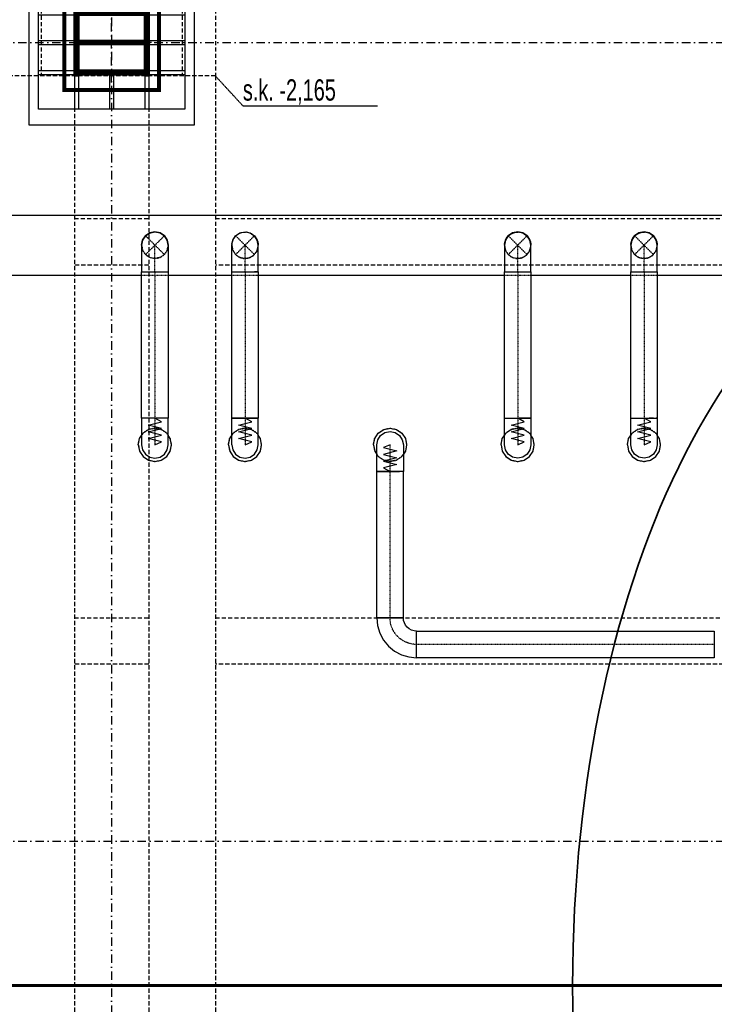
# Model space of a CAD drawing. Header units: centimetres. Extents: x -10729 to 144862, y -4437 to 43656.
# Tile 118 of 148: x 10991 to 11513, y 7877 to 8617. Entities that reach past the tile are written whole.
import ezdxf

# ---------------------------------------------------------------- set-up
doc = ezdxf.new("R2010")
doc.units = ezdxf.units.CM
doc.header["$LTSCALE"] = 0.1
for name, pattern in [('CADVENT_CENTERLINE', [9.9, 7.4, -1, 0.5, -1]), ('CADVENT_HIDDEN', [0.8, 0.25, -0.55]), ('Kondygnacja  -0_5$0$HIDDEN', [9.525, 6.35, -3.175]), ('Kondygnacja  -0_5$0$HIDDEN2', [4.7625, 3.175, -1.5875]), ('Osie rzutów$0$DASHDOT2', [12.7, 6.35, -3.175, 0, -3.175])]:
    doc.linetypes.add(name, pattern=pattern)
doc.layers.add('AU Sieć LON', color=1, linetype='Continuous', lineweight=50)
doc.layers.add('AU Strefa obsługiwana', color=90, linetype='Continuous', lineweight=35)
for name, color, linetype in [('bgde-nawiewCEN', 7, 'Continuous'), ('bgde-nawiewDETAILS', 1, 'Continuous'), ('bgde-nawiewEXP', 1, 'Continuous'), ('bgde-nawiewHIDDEN', 1, 'Continuous'), ('Kondygnacja  -0_5$0$ARCH_KONSTR_POWYŻEJ RZUTU', 8, 'Kondygnacja  -0_5$0$HIDDEN'), ('Kondygnacja  -0_5$0$ARCH_KONSTR_POWYŻEJ RZUTU_IST', 8, 'Kondygnacja  -0_5$0$HIDDEN2'), ('Kondygnacja  -0_5$0$ARCH_OKŁADZINA', 8, 'Continuous'), ('Kondygnacja  -0_5$0$ARCH_SŁUPY', 8, 'Continuous'), ('Osie rzutów$0$ARCH_INFO_OSIE_IST', 8, 'Osie rzutów$0$DASHDOT2'), ('Osie rzutów$0$ARCH_INFO_OSIE_OPISY_IST', 8, 'Continuous')]:
    doc.layers.add(name, color=color, linetype=linetype)
doc.layers.add('Kondygnacja  -0_5$0$ARCH_KONSTRUKCJA_NIEWIDOCZNA', color=8, linetype='Continuous', plot=False)
doc.styles.add('Kondygnacja  -0_5$0$BIKTS', font='bikromsw.shx', dxfattribs={"width": 0.8})
pattern_1 = [(45, (-1133.3117, -3177.9858), (-0.6735192, 0.6735192), [])]

# ---------------------------------------------------------------- blocks, each defined once
blk = doc.blocks.new('Osie rzutów')
at = {"layer": 'Osie rzutów$0$ARCH_INFO_OSIE_IST', "ltscale": 10}
for p, q in [((11060, 12510), (11060, 4623.26)), ((11060, 8570), (11060, 8630)), ((4436.04, 8600), (15156.54, 8600)), ((11090, 8600), (11030, 8600)), ((4436.24, 8000), (15156.54, 8000))]:
    blk.add_line(p, q, dxfattribs=at)
blk = doc.blocks.new('Kondygnacja  -0_5$0$słup_kwadrat')
at = {"layer": 'Kondygnacja  -0_5$0$ARCH_SŁUPY', "lineweight": 40}
h = blk.add_hatch(dxfattribs=at)
h.set_pattern_fill('ANSI31', color=256, scale=0.3, style=0)
h.set_pattern_definition(pattern_1)
h.paths.add_polyline_path([(36, 34), (39, 34), (39, 84), (36, 84)])
h = blk.add_hatch(dxfattribs=at)
h.set_pattern_fill('ANSI31', color=256, scale=0.3, style=0)
h.set_pattern_definition(pattern_1)
h.paths.add_polyline_path([(89, 80), (89, 83), (39, 83), (39, 80)])
h = blk.add_hatch(dxfattribs=at)
h.set_pattern_fill('ANSI31', color=256, scale=0.3, style=0)
h.set_pattern_definition(pattern_1)
h.paths.add_polyline_path([(89, 34), (92, 34), (92, 84), (89, 84)])
h = blk.add_hatch(dxfattribs=at)
h.set_pattern_fill('ANSI31', color=256, scale=0.3, style=0)
h.set_pattern_definition(pattern_1)
h.paths.add_polyline_path([(89, 57.5), (89, 60.5), (39, 60.5), (39, 57.5)])
h = blk.add_hatch(dxfattribs=at)
h.set_pattern_fill('ANSI31', color=256, scale=0.3, style=0)
h.set_pattern_definition(pattern_1)
h.paths.add_polyline_path([(89, 35), (89, 38), (39, 38), (39, 35)])
at = {"layer": 'Kondygnacja  -0_5$0$ARCH_KONSTRUKCJA_NIEWIDOCZNA'}
blk.add_lwpolyline([(119, 109), (119, 9), (9, 9), (9, 109)], close=True, dxfattribs=at)
for points in [[(36, 109), (36, 84)], [(39, 109), (39, 84)], [(62.5, 109), (62.5, 83)], [(65.5, 109), (65.5, 83)], [(89, 109), (89, 84)], [(92, 109), (92, 84)], [(9, 83), (36, 83)], [(92, 83), (119, 83)], [(9, 80), (36, 80)], [(92, 80), (119, 80)], [(9, 60.5), (36, 60.5)], [(92, 60.5), (119, 60.5)], [(9, 57.5), (36, 57.5)], [(92, 57.5), (119, 57.5)], [(9, 38), (36, 38)], [(92, 38), (119, 38)], [(9, 35), (36, 35)], [(36, 34), (36, 9)], [(39, 34), (39, 9)], [(62.5, 35), (62.5, 9)], [(65.49, 35), (65.49, 9)], [(89, 34), (89, 9)], [(92, 35), (119, 35)], [(92, 34), (92, 9)]]:
    blk.add_lwpolyline(points, dxfattribs=at)
at = {"layer": 'Kondygnacja  -0_5$0$ARCH_OKŁADZINA'}
blk.add_lwpolyline([(2, 121), (126, 121), (126, -3), (2, -3)], close=True, dxfattribs=at)
at = {"layer": 'Kondygnacja  -0_5$0$ARCH_SŁUPY', "lineweight": 40}
for p, q in [((39, 60.5), (89, 60.5)), ((89, 57.5), (39, 57.5))]:
    blk.add_line(p, q, dxfattribs=at)
at = {"layer": 'Kondygnacja  -0_5$0$ARCH_SŁUPY', "lineweight": 50, "const_width": 3}
blk.add_lwpolyline([(28.5, 94.5), (99.5, 94.5), (99.5, 23.5), (28.5, 23.5)], close=True, dxfattribs=at)
at = {"layer": 'Kondygnacja  -0_5$0$ARCH_SŁUPY', "lineweight": 40}
for points in [[(36, 84), (39, 84), (39, 34), (36, 34)], [(89, 84), (92, 84), (92, 34), (89, 34)]]:
    blk.add_lwpolyline(points, close=True, dxfattribs=at)
for points in [[(89, 83), (39, 83)], [(39, 80), (89, 80)], [(89, 38), (39, 38)], [(39, 35), (89, 35)]]:
    blk.add_lwpolyline(points, dxfattribs=at)
blk = doc.blocks.new('Kondygnacja  -0_5$0$konstrukcja istniejąca -0.5')
at = {"layer": 'Kondygnacja  -0_5$0$ARCH_KONSTR_POWYŻEJ RZUTU_IST', "ltscale": 10}
for points in [[(11138, 8575), (10982, 8575), (10982, 8625), (11138, 8625), (11138, 8575)], [(11032, 8575), (11032, 7425)], [(11088, 8575), (11088, 7425)], [(11138, 8575), (11138, 7425)], [(11032, 8167.89), (11088, 8167.89)], [(11138, 8167.89), (12182, 8167.89)], [(11088, 8132.89), (11032, 8132.89)], [(12182, 8132.89), (11138, 8132.89)]]:
    blk.add_lwpolyline(points, dxfattribs=at)
at = {"layer": 'Kondygnacja  -0_5$0$ARCH_KONSTR_POWYŻEJ RZUTU_IST', "ltscale": 10, "elevation": 0}
for points in [[(11007, 8625), (11007, 8575)], [(11113, 8625), (11113, 8575)], [(11032, 8467.89), (11088, 8467.89)], [(11138, 8467.89), (12182, 8467.89)], [(11088, 8432.89), (11032, 8432.89)], [(12182, 8432.89), (11138, 8432.89)]]:
    blk.add_lwpolyline(points, dxfattribs=at)
at = {"layer": 'Kondygnacja  -0_5$0$ARCH_KONSTR_POWYŻEJ RZUTU_IST'}
blk.add_lwpolyline([(11138, 8575), (11158.68, 8552.53), (11259.84, 8552.53)], dxfattribs=at)
at = {"layer": 'Kondygnacja  -0_5$0$ARCH_KONSTR_POWYŻEJ RZUTU_IST', "style": 'Kondygnacja  -0_5$0$BIKTS', "width": 0.7}
blk.add_text('s.k. -2,165', height=16, dxfattribs=at).set_placement((11158.68, 8556.46))

msp = doc.modelspace()

# ---------------------------------------------------------------- linework, layer by layer
at = {"layer": 'AU Sieć LON', "color": 1}
for p, q in [((11618.261, 7891.695), (10520.084, 7891.695)), ((11619.5, 7891.176), (10521.323, 7891.176))]:
    msp.add_line(p, q, dxfattribs=at)
at = {"layer": 'AU Sieć LON', "color": 4, "lineweight": 50}
msp.add_ellipse((9941.574, 7546.233), major_axis=(1097.156, -482.228), ratio=0.5392458, dxfattribs=at)
at = {"layer": 'AU Strefa obsługiwana', "extrusion": (0, 0, -1)}
msp.add_ellipse((11695.402, 7891.085), major_axis=(0, 565.597), ratio=0.510585, start_param=-1.5707963, end_param=4.712389, dxfattribs=at)
at = {"layer": 'bgde-nawiewCEN', "linetype": 'CADVENT_CENTERLINE', "ltscale": 0.06}
for p, q in [((11092.561, 8427.804), (11092.561, 8447.804)), ((11092.561, 8447.804), (11092.561, 8447.804)), ((11160.301, 8427.809), (11160.301, 8447.809)), ((11365.301, 8427.809), (11365.301, 8447.809)), ((11460.301, 8427.809), (11460.301, 8447.809)), ((11092.561, 8427.809), (11092.561, 8317.811)), ((11160.301, 8427.803), (11160.301, 8317.811)), ((11365.301, 8427.803), (11365.301, 8317.811)), ((11460.301, 8427.803), (11460.301, 8317.811)), ((11092.561, 8317.811), (11092.561, 8315.942)), ((11160.301, 8317.811), (11160.301, 8315.942)), ((11365.301, 8317.811), (11365.301, 8315.942)), ((11460.301, 8317.811), (11460.301, 8315.942)), ((11092.561, 8315.942), (11092.561, 8310.831)), ((11092.561, 8310.831), (11092.561, 8308.051)), ((11160.301, 8315.942), (11160.301, 8310.831)), ((11160.301, 8310.831), (11160.301, 8308.051)), ((11365.301, 8315.942), (11365.301, 8310.831)), ((11365.301, 8310.831), (11365.301, 8308.051)), ((11460.301, 8315.942), (11460.301, 8310.831)), ((11460.301, 8310.831), (11460.301, 8308.051)), ((11092.561, 8308.051), (11092.561, 8305.699)), ((11092.561, 8305.699), (11092.561, 8303.737)), ((11092.561, 8303.737), (11092.561, 8302.131)), ((11092.561, 8302.131), (11092.561, 8300.846)), ((11160.301, 8308.051), (11160.301, 8305.699)), ((11160.301, 8305.699), (11160.301, 8303.737)), ((11160.301, 8303.737), (11160.301, 8302.131)), ((11160.301, 8302.131), (11160.301, 8300.846)), ((11365.301, 8308.051), (11365.301, 8305.699)), ((11365.301, 8305.699), (11365.301, 8303.737)), ((11365.301, 8303.737), (11365.301, 8302.131)), ((11365.301, 8302.131), (11365.301, 8300.846)), ((11460.301, 8308.051), (11460.301, 8305.699)), ((11460.301, 8305.699), (11460.301, 8303.737)), ((11460.301, 8303.737), (11460.301, 8302.131)), ((11460.301, 8302.131), (11460.301, 8300.846)), ((11092.561, 8300.846), (11092.561, 8299.844)), ((11092.561, 8299.844), (11092.561, 8299.091)), ((11092.561, 8299.091), (11092.561, 8298.552)), ((11092.561, 8298.552), (11092.561, 8298.191)), ((11092.561, 8298.191), (11092.561, 8297.971)), ((11092.561, 8297.971), (11092.561, 8297.859)), ((11092.561, 8297.859), (11092.561, 8297.811)), ((11160.301, 8300.846), (11160.301, 8299.844)), ((11160.301, 8299.844), (11160.301, 8299.091)), ((11160.301, 8299.091), (11160.301, 8298.552)), ((11160.301, 8298.552), (11160.301, 8298.191)), ((11160.301, 8298.191), (11160.301, 8297.971)), ((11160.301, 8297.971), (11160.301, 8297.859)), ((11160.301, 8297.859), (11160.301, 8297.811)), ((11269.335, 8297.764), (11269.335, 8297.811)), ((11269.335, 8297.651), (11269.335, 8297.764)), ((11269.335, 8297.432), (11269.335, 8297.651)), ((11269.335, 8297.071), (11269.335, 8297.432)), ((11269.335, 8296.531), (11269.335, 8297.071)), ((11269.335, 8295.779), (11269.335, 8296.531)), ((11269.335, 8294.777), (11269.335, 8295.779)), ((11269.335, 8293.491), (11269.335, 8294.777)), ((11365.301, 8300.846), (11365.301, 8299.844)), ((11365.301, 8299.844), (11365.301, 8299.091)), ((11365.301, 8299.091), (11365.301, 8298.552)), ((11365.301, 8298.552), (11365.301, 8298.191)), ((11365.301, 8298.191), (11365.301, 8297.971)), ((11365.301, 8297.971), (11365.301, 8297.859)), ((11365.301, 8297.859), (11365.301, 8297.811)), ((11460.301, 8300.846), (11460.301, 8299.844)), ((11460.301, 8299.844), (11460.301, 8299.091)), ((11460.301, 8299.091), (11460.301, 8298.552)), ((11460.301, 8298.552), (11460.301, 8298.191)), ((11460.301, 8298.191), (11460.301, 8297.971)), ((11460.301, 8297.971), (11460.301, 8297.859)), ((11460.301, 8297.859), (11460.301, 8297.811)), ((11269.335, 8291.886), (11269.335, 8293.491)), ((11269.335, 8289.924), (11269.335, 8291.886)), ((11269.335, 8287.571), (11269.335, 8289.924)), ((11269.335, 8284.792), (11269.335, 8287.571)), ((11269.335, 8279.681), (11269.335, 8284.792)), ((11269.335, 8277.811), (11269.335, 8279.681)), ((11269.335, 8167.774), (11269.335, 8277.811)), ((11513.158, 8147.774), (11289.335, 8147.774))]:
    msp.add_line(p, q, dxfattribs=at)
at = {"layer": 'bgde-nawiewCEN', "linetype": 'CADVENT_CENTERLINE', "ltscale": 0.06, "extrusion": (0, 0, -1)}
msp.add_arc((-11289.335, 8167.774), 20, 270, 0, dxfattribs=at)
at = {"layer": 'bgde-nawiewDETAILS', "linetype": 'CADVENT_HIDDEN'}
for p, q in [((11085.49, 8440.733), (11099.632, 8454.875)), ((11085.49, 8454.875), (11099.632, 8440.733)), ((11153.23, 8440.738), (11167.372, 8454.88)), ((11153.23, 8454.88), (11167.372, 8440.738)), ((11358.23, 8440.738), (11372.372, 8454.88)), ((11358.23, 8454.88), (11372.372, 8440.738)), ((11453.23, 8440.738), (11467.372, 8454.88)), ((11453.23, 8454.88), (11467.372, 8440.738))]:
    msp.add_line(p, q, dxfattribs=at)
at = {"layer": 'bgde-nawiewEXP', "linetype": 'Continuous'}
for points in [[(10834.801, 8470.303), (11994.315, 8470.308)], [(11082.561, 8447.804), (11083.322, 8451.631), (11085.49, 8454.875), (11088.734, 8457.043), (11092.561, 8457.804), (11096.388, 8457.043), (11099.632, 8454.875), (11101.8, 8451.631), (11102.561, 8447.804), (11102.561, 8427.809)], [(11150.301, 8427.809), (11150.301, 8447.809), (11151.062, 8451.636), (11153.23, 8454.88), (11156.474, 8457.048), (11160.301, 8457.809), (11164.128, 8457.048), (11167.372, 8454.88), (11169.54, 8451.636)], [(11153.541, 8455.009), (11154.05, 8455.614), (11157.512, 8457.412), (11159.826, 8457.612)], [(11158.023, 8457.356), (11160.301, 8457.809), (11164.128, 8457.048), (11164.785, 8456.608)], [(11160.612, 8457.68), (11161.4, 8457.749), (11165.12, 8456.571), (11166.897, 8455.077)], [(11356.993, 8453.029), (11358.23, 8454.88), (11361.474, 8457.048), (11362.317, 8457.215)], [(11358.561, 8455.017), (11359.12, 8455.67), (11362.598, 8457.437), (11364.818, 8457.609)], [(11363.118, 8457.375), (11365.301, 8457.809), (11369.128, 8457.048), (11369.842, 8456.571)], [(11365.632, 8457.672), (11366.488, 8457.738), (11370.198, 8456.528), (11371.889, 8455.08)], [(11453.553, 8455.014), (11454.092, 8455.648), (11457.564, 8457.427), (11459.821, 8457.61)], [(11458.08, 8457.367), (11460.301, 8457.809), (11464.128, 8457.048), (11464.819, 8456.586)], [(11460.624, 8457.675), (11461.453, 8457.742), (11465.167, 8456.545), (11466.892, 8455.079)], [(11150.301, 8447.809), (11151.062, 8451.636), (11151.502, 8452.294)], [(11150.361, 8448.908), (11151.539, 8452.628), (11153.033, 8454.406)], [(11151.939, 8452.949), (11153.23, 8454.88), (11156.474, 8457.048), (11157.25, 8457.202)], [(11165.441, 8456.171), (11167.372, 8454.88), (11169.54, 8451.636)], [(11169.54, 8451.636), (11167.372, 8454.88)], [(11169.54, 8451.636), (11167.372, 8454.88)], [(11167.501, 8454.569), (11168.106, 8454.06), (11169.904, 8450.598), (11170.104, 8448.284)], [(11169.54, 8427.809), (11170.301, 8427.809), (11170.301, 8447.809), (11169.54, 8451.636)], [(11169.54, 8451.636), (11170.301, 8447.809), (11169.848, 8450.087)], [(11169.54, 8451.636), (11169.694, 8450.86)], [(11355.301, 8447.809), (11356.062, 8451.636), (11356.539, 8452.35)], [(11355.372, 8448.996), (11356.582, 8452.706), (11358.03, 8454.397)], [(11370.521, 8456.117), (11372.372, 8454.88)], [(11372.372, 8454.88), (11370.521, 8456.117)], [(11372.372, 8454.88), (11374.54, 8451.636), (11374.707, 8450.793)], [(11372.509, 8454.549), (11373.162, 8453.99), (11374.929, 8450.512), (11375.101, 8448.292)], [(11374.867, 8449.992), (11375.301, 8447.809)], [(11450.301, 8447.809), (11451.062, 8451.636), (11451.524, 8452.327)], [(11450.368, 8448.961), (11451.565, 8452.675), (11453.031, 8454.4)], [(11451.972, 8452.998), (11453.23, 8454.88), (11456.474, 8457.048), (11457.29, 8457.21)], [(11465.489, 8456.138), (11467.372, 8454.88), (11469.54, 8451.636), (11469.702, 8450.82)], [(11467.506, 8454.557), (11468.14, 8454.018), (11469.919, 8450.546), (11470.102, 8448.289)], [(11469.859, 8450.03), (11470.301, 8447.809)], [(11082.561, 8447.804), (11082.561, 8427.809)], [(11150.361, 8448.908), (11150.43, 8448.12)], [(11355.372, 8448.996), (11355.438, 8448.14)], [(11450.368, 8448.961), (11450.435, 8448.132)], [(11082.561, 8427.804), (11082.561, 8427.804), (11102.561, 8427.804)], [(11150.301, 8427.809), (11169.54, 8427.809)], [(11150.301, 8297.811), (11151.062, 8293.985), (11153.23, 8290.74), (11156.474, 8288.573), (11160.301, 8287.811), (11164.128, 8288.573), (11167.372, 8290.74), (11169.54, 8293.985), (11170.301, 8297.811), (11170.301, 8317.811), (11160.301, 8317.811), (11160.301, 8317.811), (11150.301, 8317.811), (11150.301, 8427.803), (11169.54, 8427.803)], [(11169.54, 8427.809), (11167.372, 8427.809)], [(11169.54, 8427.803), (11167.372, 8427.803)], [(11169.54, 8427.803), (11170.301, 8427.803), (11170.301, 8317.811), (11169.54, 8317.811)], [(11355.301, 8317.811), (11355.301, 8427.803), (11375.301, 8427.803), (11375.301, 8317.811), (11374.54, 8317.811)], [(11450.301, 8317.811), (11450.301, 8427.803), (11470.301, 8427.803), (11470.301, 8317.811), (11469.54, 8317.811)], [(10980.301, 8425.303), (11082.561, 8425.304)], [(11102.561, 8425.304), (11150.301, 8425.304)], [(11170.301, 8425.304), (11355.301, 8425.305)], [(11375.301, 8425.305), (11450.301, 8425.305)], [(11470.301, 8425.305), (11655.301, 8425.306)], [(11150.301, 8297.811), (11150.301, 8317.811), (11164.128, 8317.811), (11164.128, 8317.811), (11169.54, 8317.811)], [(11169.54, 8317.811), (11167.372, 8317.811)], [(11169.54, 8317.811), (11170.301, 8317.811)], [(11355.301, 8317.811), (11369.128, 8317.811)], [(11369.128, 8317.811), (11365.301, 8317.811)], [(11369.128, 8317.811), (11372.372, 8317.811)], [(11372.372, 8317.811), (11369.128, 8317.811)], [(11372.372, 8317.811), (11374.54, 8317.811)], [(11374.54, 8317.811), (11372.372, 8317.811)], [(11374.54, 8317.811), (11375.301, 8317.811)], [(11450.301, 8317.811), (11467.372, 8317.811)], [(11467.372, 8317.811), (11464.128, 8317.811)], [(11467.372, 8317.811), (11470.301, 8317.811)], [(11256.835, 8297.811), (11257.787, 8302.595), (11260.496, 8306.65), (11264.552, 8309.36), (11269.335, 8310.311), (11274.119, 8309.36), (11278.174, 8306.65), (11280.884, 8302.595), (11281.835, 8297.811), (11280.884, 8293.028), (11279.335, 8290.71)], [(11080.061, 8297.811), (11081.012, 8293.028), (11083.722, 8288.973), (11087.777, 8286.263), (11092.561, 8285.311), (11097.344, 8286.263), (11101.4, 8288.973), (11104.109, 8293.028), (11105.061, 8297.811), (11104.109, 8302.595), (11102.561, 8304.913)], [(11080.061, 8297.811), (11081.012, 8302.595), (11082.561, 8304.913)], [(11147.801, 8297.811), (11148.752, 8293.028), (11151.462, 8288.973), (11155.517, 8286.263), (11160.301, 8285.311), (11165.084, 8286.263), (11169.14, 8288.973), (11171.849, 8293.028), (11172.801, 8297.811), (11171.849, 8302.595), (11170.301, 8304.913)], [(11147.801, 8297.811), (11148.752, 8302.595), (11150.301, 8304.913)], [(11259.335, 8167.774), (11279.335, 8167.774), (11279.335, 8277.811), (11259.335, 8277.811), (11259.335, 8297.811), (11260.096, 8301.638), (11262.264, 8304.883), (11265.508, 8307.05), (11269.335, 8307.811), (11273.162, 8307.05), (11276.406, 8304.883), (11278.574, 8301.638), (11279.335, 8297.811), (11279.335, 8277.811), (11273.162, 8277.811)], [(11352.801, 8297.811), (11353.752, 8293.028), (11356.462, 8288.973), (11360.517, 8286.263), (11365.301, 8285.311), (11370.084, 8286.263), (11374.14, 8288.973), (11376.849, 8293.028), (11377.801, 8297.811), (11376.849, 8302.595), (11375.301, 8304.913)], [(11352.801, 8297.811), (11353.752, 8302.595), (11355.301, 8304.913)], [(11447.801, 8297.811), (11448.752, 8293.028), (11451.462, 8288.973), (11455.517, 8286.263), (11460.301, 8285.311), (11465.084, 8286.263), (11469.14, 8288.973), (11471.849, 8293.028), (11472.801, 8297.811), (11471.849, 8302.595), (11470.301, 8304.913)], [(11447.801, 8297.811), (11448.752, 8302.595), (11450.301, 8304.913)], [(11256.835, 8297.811), (11257.787, 8293.028), (11259.335, 8290.71)], [(11259.335, 8167.774), (11259.335, 8277.811), (11273.162, 8277.811)], [(11273.162, 8277.811), (11269.335, 8277.811)], [(11273.162, 8277.811), (11276.406, 8277.811)]]:
    msp.add_lwpolyline(points, dxfattribs=at)
for points in [[(11082.561, 8447.804), (11083.322, 8451.631), (11085.49, 8454.875), (11088.734, 8457.043), (11092.561, 8457.804), (11096.388, 8457.043), (11099.632, 8454.875), (11101.8, 8451.631), (11102.561, 8447.804), (11102.561, 8447.804), (11101.8, 8451.631), (11099.632, 8454.875), (11096.388, 8457.043), (11092.561, 8457.804), (11088.734, 8457.043), (11085.49, 8454.875), (11083.322, 8451.631)], [(11355.301, 8427.809), (11375.301, 8427.809), (11375.301, 8447.809), (11374.54, 8451.636), (11372.372, 8454.88), (11369.128, 8457.048), (11365.301, 8457.809), (11361.474, 8457.048), (11358.23, 8454.88), (11356.062, 8451.636), (11355.301, 8447.809), (11355.301, 8431.711)], [(11450.301, 8427.809), (11470.301, 8427.809), (11470.301, 8447.809), (11469.54, 8451.636), (11467.372, 8454.88), (11464.128, 8457.048), (11460.301, 8457.809), (11456.474, 8457.048), (11453.23, 8454.88), (11451.062, 8451.636), (11450.301, 8447.809), (11450.301, 8431.711)], [(11082.561, 8427.804), (11082.561, 8427.809), (11102.561, 8427.809), (11102.561, 8317.811), (11082.561, 8317.811), (11082.561, 8297.811), (11083.322, 8293.985), (11085.49, 8290.74), (11088.734, 8288.573), (11092.561, 8287.811), (11096.388, 8288.573), (11099.632, 8290.74), (11101.8, 8293.985), (11102.561, 8297.811), (11102.561, 8317.811), (11082.561, 8317.811)], [(11355.301, 8297.811), (11355.301, 8317.811), (11375.301, 8317.811), (11375.301, 8297.811), (11374.54, 8293.985), (11372.372, 8290.74), (11369.128, 8288.573), (11365.301, 8287.811), (11361.474, 8288.573), (11358.23, 8290.74), (11356.062, 8293.985)], [(11450.301, 8297.811), (11450.301, 8317.811), (11467.372, 8317.811), (11467.372, 8317.811), (11470.301, 8317.811), (11470.301, 8297.811), (11469.54, 8293.985), (11467.372, 8290.74), (11464.128, 8288.573), (11460.301, 8287.811), (11456.474, 8288.573), (11453.23, 8290.74), (11451.062, 8293.985)], [(11259.335, 8167.774), (11259.912, 8161.922), (11261.619, 8156.294), (11264.391, 8151.107), (11268.122, 8146.561), (11272.668, 8142.83), (11277.855, 8140.058), (11283.483, 8138.351), (11289.335, 8137.774), (11289.335, 8157.774), (11287.384, 8157.966), (11285.508, 8158.535), (11283.78, 8159.46), (11282.264, 8160.703), (11281.021, 8162.219), (11280.096, 8163.947), (11279.527, 8165.823), (11279.335, 8167.774), (11260.096, 8167.774)], [(11289.335, 8137.774), (11289.335, 8157.774), (11513.158, 8157.774), (11513.158, 8137.774)]]:
    msp.add_lwpolyline(points, close=True, dxfattribs=at)
at = {"layer": 'bgde-nawiewEXP'}
for points in [[(11092.561, 8297.811), (11097.561, 8299.941), (11087.561, 8302.477), (11097.561, 8304.999), (11087.561, 8307.528), (11097.561, 8310.081), (11087.561, 8312.617), (11097.561, 8315.163), (11092.561, 8317.811)], [(11160.301, 8297.811), (11165.301, 8299.941), (11155.301, 8302.477), (11165.301, 8304.999), (11155.301, 8307.528), (11165.301, 8310.081), (11155.301, 8312.617), (11165.301, 8315.163), (11160.301, 8317.811)], [(11365.301, 8297.811), (11370.301, 8299.941), (11360.301, 8302.477), (11370.301, 8304.999), (11360.301, 8307.528), (11370.301, 8310.081), (11360.301, 8312.617), (11370.301, 8315.163), (11365.301, 8317.811)], [(11460.301, 8297.811), (11465.301, 8299.941), (11455.301, 8302.477), (11465.301, 8304.999), (11455.301, 8307.528), (11465.301, 8310.081), (11455.301, 8312.617), (11465.301, 8315.163), (11460.301, 8317.811)], [(11269.335, 8297.811), (11264.335, 8295.682), (11274.335, 8293.146), (11264.335, 8290.623), (11274.335, 8288.095), (11264.335, 8285.542), (11274.335, 8283.006), (11264.335, 8280.46), (11269.335, 8277.811)]]:
    msp.add_lwpolyline(points, dxfattribs=at)
at = {"layer": 'bgde-nawiewHIDDEN', "linetype": 'CADVENT_HIDDEN'}
for points in [[(11082.561, 8447.804), (11083.322, 8451.631), (11085.49, 8454.875), (11088.734, 8457.043), (11092.561, 8457.804)], [(11157.25, 8457.202), (11158.023, 8457.356)], [(11159.826, 8457.612), (11160.612, 8457.68)], [(11362.317, 8457.215), (11363.118, 8457.375)], [(11364.818, 8457.609), (11365.632, 8457.672)], [(11457.29, 8457.21), (11458.08, 8457.367)], [(11459.821, 8457.61), (11460.624, 8457.675)], [(11151.502, 8452.294), (11151.939, 8452.949)], [(11153.033, 8454.406), (11153.541, 8455.009)], [(11164.785, 8456.608), (11165.441, 8456.171)], [(11166.897, 8455.077), (11167.501, 8454.569)], [(11169.694, 8450.86), (11169.848, 8450.087)], [(11356.539, 8452.35), (11356.993, 8453.029)], [(11358.03, 8454.397), (11358.561, 8455.017)], [(11369.842, 8456.571), (11370.521, 8456.117)], [(11371.889, 8455.08), (11372.509, 8454.549)], [(11374.707, 8450.793), (11374.867, 8449.992)], [(11451.524, 8452.327), (11451.972, 8452.998)], [(11453.031, 8454.4), (11453.553, 8455.014)], [(11464.819, 8456.586), (11465.489, 8456.138)], [(11466.892, 8455.079), (11467.506, 8454.557)], [(11469.702, 8450.82), (11469.859, 8450.03)], [(11082.561, 8447.804), (11083.322, 8443.977), (11083.322, 8443.977), (11085.49, 8440.733)], [(11082.561, 8447.804), (11083.322, 8443.977)], [(11083.322, 8443.977), (11082.561, 8447.804)], [(11085.49, 8440.733), (11083.322, 8443.977)], [(11150.301, 8447.809), (11151.062, 8443.982), (11153.23, 8440.738), (11156.474, 8438.57), (11160.301, 8437.809), (11164.128, 8438.57), (11167.372, 8440.738), (11169.54, 8443.982), (11170.301, 8447.809)], [(11150.43, 8448.12), (11150.698, 8445.02), (11152.496, 8441.558), (11155.482, 8439.047), (11159.202, 8437.87), (11163.09, 8438.206), (11166.552, 8440.004), (11169.063, 8442.99), (11170.24, 8446.71), (11170.104, 8448.284)], [(11355.301, 8447.809), (11356.062, 8443.982), (11358.23, 8440.738), (11361.474, 8438.57), (11365.301, 8437.809), (11369.128, 8438.57), (11372.372, 8440.738), (11374.54, 8443.982), (11375.301, 8447.809)], [(11355.438, 8448.14), (11355.673, 8445.106), (11357.44, 8441.628), (11360.404, 8439.09), (11364.114, 8437.88), (11368.004, 8438.181), (11371.482, 8439.948), (11374.02, 8442.912), (11375.23, 8446.622), (11375.101, 8448.292)], [(11450.301, 8447.809), (11451.062, 8443.982), (11453.23, 8440.738), (11456.474, 8438.57), (11460.301, 8437.809), (11464.128, 8438.57), (11467.372, 8440.738), (11469.54, 8443.982), (11470.301, 8447.809)], [(11450.435, 8448.132), (11450.683, 8445.072), (11452.462, 8441.6), (11455.435, 8439.073), (11459.149, 8437.876), (11463.038, 8438.191), (11466.51, 8439.97), (11469.037, 8442.943), (11470.234, 8446.657), (11470.102, 8448.289)], [(11085.49, 8440.733), (11088.734, 8438.565), (11092.561, 8437.804)], [(11082.561, 8427.804), (11082.561, 8427.809)], [(11102.561, 8427.809), (11102.561, 8427.804)], [(11082.561, 8425.304), (11102.561, 8425.304)], [(11150.301, 8425.304), (11170.301, 8425.304)], [(11355.301, 8425.305), (11375.301, 8425.305)], [(11450.301, 8425.305), (11470.301, 8425.305)], [(11080.061, 8297.811), (11081.012, 8293.028), (11083.722, 8288.973), (11087.777, 8286.263), (11092.561, 8285.311), (11097.344, 8286.263), (11101.4, 8288.973), (11104.109, 8293.028), (11105.061, 8297.811), (11104.109, 8302.595), (11101.4, 8306.65), (11097.344, 8309.36), (11092.561, 8310.311), (11087.777, 8309.36), (11083.722, 8306.65), (11082.561, 8304.913)], [(11080.061, 8297.811), (11081.012, 8302.595), (11083.722, 8306.65), (11087.777, 8309.36), (11092.561, 8310.311), (11097.344, 8309.36), (11101.4, 8306.65), (11102.561, 8304.913)], [(11147.801, 8297.811), (11148.752, 8293.028), (11151.462, 8288.973), (11155.517, 8286.263), (11160.301, 8285.311), (11165.084, 8286.263), (11169.14, 8288.973), (11171.849, 8293.028), (11172.801, 8297.811), (11171.849, 8302.595), (11169.14, 8306.65), (11165.084, 8309.36), (11160.301, 8310.311), (11155.517, 8309.36), (11151.462, 8306.65), (11150.301, 8304.913)], [(11147.801, 8297.811), (11148.752, 8302.595), (11151.462, 8306.65), (11155.517, 8309.36), (11160.301, 8310.311), (11165.084, 8309.36), (11169.14, 8306.65), (11170.301, 8304.913)], [(11256.835, 8297.811), (11257.787, 8302.595), (11260.496, 8306.65), (11264.552, 8309.36), (11269.335, 8310.311), (11274.119, 8309.36), (11278.174, 8306.65), (11280.884, 8302.595), (11281.835, 8297.811), (11280.884, 8293.028), (11278.174, 8288.973), (11274.119, 8286.263), (11269.335, 8285.311), (11264.552, 8286.263), (11260.496, 8288.973), (11264.552, 8286.263), (11269.335, 8285.311), (11274.119, 8286.263), (11278.174, 8288.973), (11279.335, 8290.71)], [(11352.801, 8297.811), (11353.752, 8293.028), (11356.462, 8288.973), (11360.517, 8286.263), (11365.301, 8285.311), (11370.084, 8286.263), (11374.14, 8288.973), (11376.849, 8293.028), (11377.801, 8297.811), (11376.849, 8302.595), (11374.14, 8306.65), (11370.084, 8309.36), (11365.301, 8310.311), (11360.517, 8309.36), (11356.462, 8306.65), (11355.301, 8304.913)], [(11352.801, 8297.811), (11353.752, 8302.595), (11356.462, 8306.65), (11360.517, 8309.36), (11365.301, 8310.311), (11370.084, 8309.36), (11374.14, 8306.65), (11375.301, 8304.913)], [(11447.801, 8297.811), (11448.752, 8293.028), (11451.462, 8288.973), (11455.517, 8286.263), (11460.301, 8285.311), (11465.084, 8286.263), (11469.14, 8288.973), (11471.849, 8293.028), (11472.801, 8297.811), (11471.849, 8302.595), (11469.14, 8306.65), (11465.084, 8309.36), (11460.301, 8310.311), (11455.517, 8309.36), (11451.462, 8306.65), (11450.301, 8304.913)], [(11447.801, 8297.811), (11448.752, 8302.595), (11451.462, 8306.65), (11455.517, 8309.36), (11460.301, 8310.311), (11465.084, 8309.36), (11469.14, 8306.65), (11470.301, 8304.913)], [(11256.835, 8297.811), (11257.787, 8293.028), (11260.496, 8288.973), (11259.335, 8290.71)]]:
    msp.add_lwpolyline(points, dxfattribs=at)
for points in [[(11082.561, 8447.804), (11082.561, 8447.804)], [(11082.561, 8447.804), (11083.322, 8443.977), (11085.49, 8440.733), (11088.734, 8438.565), (11092.561, 8437.804), (11096.388, 8438.565), (11099.632, 8440.733), (11101.8, 8443.977), (11102.561, 8447.804), (11102.561, 8447.804), (11102.561, 8447.804), (11102.561, 8447.804), (11102.561, 8447.804), (11101.8, 8443.977), (11099.632, 8440.733), (11096.388, 8438.565), (11092.561, 8437.804), (11088.734, 8438.565), (11085.49, 8440.733), (11083.322, 8443.977), (11083.322, 8443.977)]]:
    msp.add_lwpolyline(points, close=True, dxfattribs=at)

# ---------------------------------------------------------------- block references
at = {"layer": 'Kondygnacja  -0_5$0$ARCH_KONSTR_POWYŻEJ RZUTU'}
msp.add_blockref('Kondygnacja  -0_5$0$konstrukcja istniejąca -0.5', (0, 0), dxfattribs=at)
at = {"layer": 'Kondygnacja  -0_5$0$ARCH_SŁUPY'}
msp.add_blockref('Kondygnacja  -0_5$0$słup_kwadrat', (10996, 8541), dxfattribs=at)
at = {"layer": 'Osie rzutów$0$ARCH_INFO_OSIE_OPISY_IST'}
msp.add_blockref('Osie rzutów', (0, 0), dxfattribs=at)

doc.saveas('drawing.dxf')
